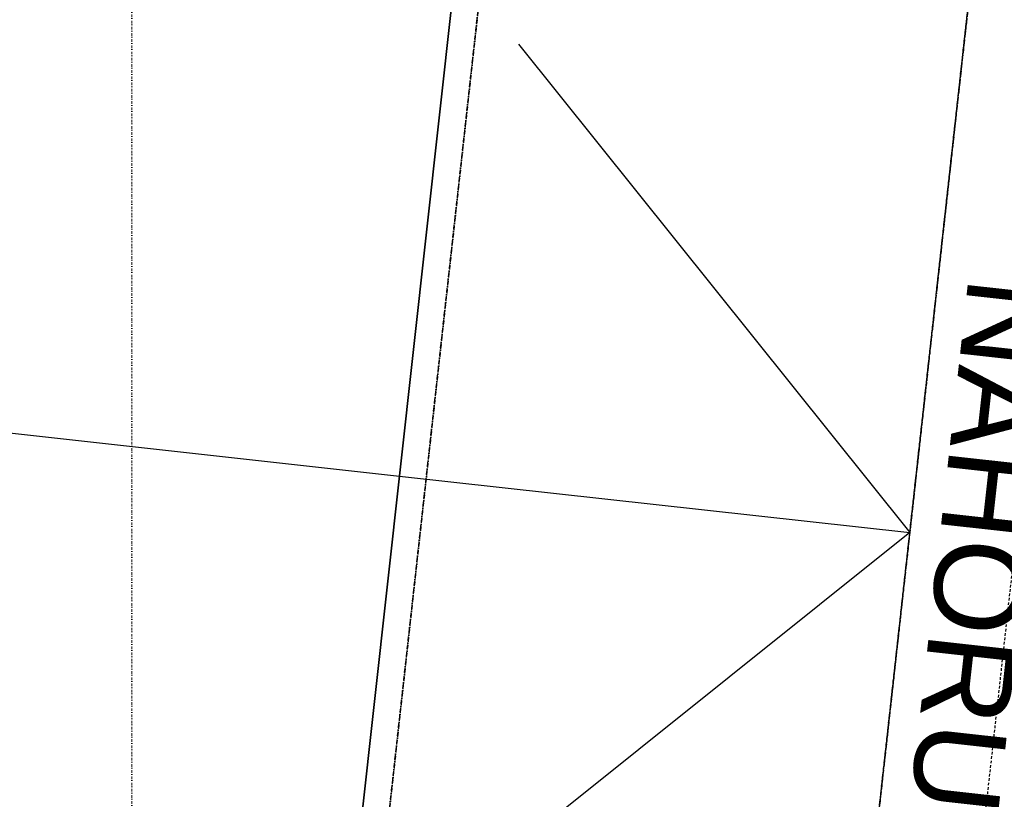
# Model space of a CAD drawing. Header units: millimetres. Extents: x -25972 to 4435, y -2839 to 20217.
# Tile 86 of 110: x -14913 to -14357, y 9865 to 10305. Entities that reach past the tile are written whole.
import ezdxf

# ---------------------------------------------------------------- set-up
doc = ezdxf.new("R2010")
doc.units = ezdxf.units.MM
doc.header["$MEASUREMENT"] = 0
for name, pattern in [('Wipeout_Contour', [1000, 0, -1000]), ('Čerchovaná M', [4.5, 2.5, -0.85, 0.3, -0.85]), ('Čerchovaná S', [3.5, 1.5, -0.85, 0.3, -0.85]), ('Čárkovaná S', [2.5, 1.5, -1])]:
    doc.linetypes.add(name, pattern=pattern)
for name, color, linetype in [('7._POHLED ZÁPADNÍ_2_Interiér - schodiště', 7, 'Continuous'), ('7._POHLED ZÁPADNÍ_2_Nové_3D prvky fasada nove', 7, 'Continuous'), ('7._POHLED ZÁPADNÍ_2_Nové_3D prvky model', 7, 'Continuous'), ('7._POHLED ZÁPADNÍ_2_Nové_Interiér - schodiště', 7, 'Continuous'), ('7._POHLED ZÁPADNÍ_2_Nové_Kóty - SP', 7, 'Continuous'), ('7._POHLED ZÁPADNÍ_2_Značky - řezy', 7, 'Continuous')]:
    doc.layers.add(name, color=color, linetype=linetype)
doc.styles.add('GENEROVANÝ_STYL_1', font='txt')

msp = doc.modelspace()

# ---------------------------------------------------------------- linework, layer by layer
at = {"layer": '7._POHLED ZÁPADNÍ_2_Nové_3D prvky fasada nove', "color": 1, "linetype": 'Čárkovaná S', "lineweight": 25}
for p, q in [((-14361.21, 10462.51), (-14461.71, 9556.06)), ((-14402.07, 9549.45), (-14301.57, 10455.9))]:
    msp.add_line(p, q, dxfattribs=at)
at = {"layer": '7._POHLED ZÁPADNÍ_2_Nové_3D prvky model', "color": 1, "linetype": 'Čerchovaná M', "lineweight": 25, "flags": 128}
msp.add_lwpolyline([(-14361.21, 10462.51), (-14461.71, 9556.06), (-13173.6, 9413.25), (-13073.1, 10319.69)], close=True, dxfattribs=at)
at = {"layer": '7._POHLED ZÁPADNÍ_2_Nové_Interiér - schodiště', "color": 1, "linetype": 'Continuous', "lineweight": 25}
for p, q in [((-14748.62, 9599.95), (-14649.44, 10494.47)), ((-14649.44, 10494.47), (-14748.62, 9599.95)), ((-14460.38, 9567.99), (-14361.21, 10462.51)), ((-14631.72, 10291.28), (-14410.79, 10015.25)), ((-16716.66, 10270.91), (-14699.03, 10047.21)), ((-14699.03, 10047.21), (-14410.79, 10015.25)), ((-14410.79, 10015.25), (-14686.82, 9794.32))]:
    msp.add_line(p, q, dxfattribs=at)
at = {"layer": '7._POHLED ZÁPADNÍ_2_Nové_Interiér - schodiště', "color": 1, "linetype": 'Čerchovaná M', "lineweight": 25, "flags": 128}
for points in [[(-14922.57, 10524.75), (-15021.74, 9630.23), (-14733.51, 9598.27), (-14634.33, 10492.79)], [(-14634.33, 10492.79), (-14733.51, 9598.27), (-14460.38, 9567.99), (-14361.21, 10462.51)]]:
    msp.add_lwpolyline(points, close=True, dxfattribs=at)
at = {"layer": '7._POHLED ZÁPADNÍ_2_Značky - řezy', "color": 154, "linetype": 'Čerchovaná S', "lineweight": 13}
msp.add_line((-14850.07, 19645.96), (-14850.07, -411.79), dxfattribs=at)

# ---------------------------------------------------------------- texts
at = {"layer": '7._POHLED ZÁPADNÍ_2_Interiér - schodiště', "color": 1, "linetype": 'Continuous', "lineweight": 25, "insert": (-14352.97, 10158.09), "char_height": 50, "attachment_point": 4, "rotation": 263.6732, "style": 'GENEROVANÝ_STYL_1'}
msp.add_mtext('\\A1;{\\pql;\\fArial|b0|i0|c238|p38;NAHORU}', dxfattribs=at)

# ---------------------------------------------------------------- next in the draw order: wipeouts: each hides what was drawn before it
at = {"color": 254, "linetype": 'Wipeout_Contour', "lineweight": 0, "ltscale": 73881.991633}
msp.add_wipeout([(-15830.15, 10240.8), (-14900.13, 10143.34), (-14886.23, 10275.94), (-15816.25, 10373.41)], dxfattribs=at).dxf.layer = '7._POHLED ZÁPADNÍ_2_Nové_Kóty - SP'

doc.saveas('drawing.dxf')
